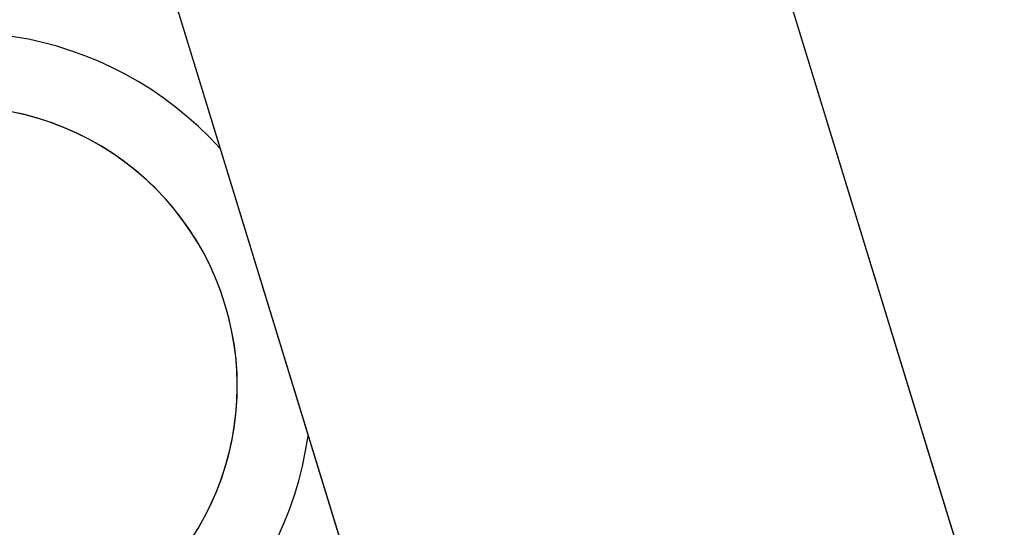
# Model space of a CAD drawing. Header units: millimetres. Extents: x 0 to 84100, y 0 to 59400.
# Tile 72 of 113: x 30197 to 30263, y 44704 to 44738. Entities that reach past the tile are written whole.
import ezdxf

# ---------------------------------------------------------------- set-up
doc = ezdxf.new("R2010")
doc.units = ezdxf.units.MM

# ---------------------------------------------------------------- blocks, each defined once
blk = doc.blocks.new('DV-DOSC-SIDE')
for p, q in [((356, -13.5), (356, -186.5)), ((435, -18.5), (435, -181.5))]:
    blk.add_line(p, q)
blk.add_arc((313, -100), 47.5, 25.1415, 334.8585)
at = {"extrusion": (0, 0, -1)}
blk.add_ellipse((313, -100), major_axis=(26.52, 26.52), ratio=1, start_param=3.926991, end_param=10.210176, dxfattribs=at)

msp = doc.modelspace()

# ---------------------------------------------------------------- linework, layer by layer
at = {"color": 7}
for p, q in [((30239.221, 44770.184), (30263.118, 44692.266)), ((30200.725, 44760.992), (30226.087, 44678.294))]:
    msp.add_line(p, q, dxfattribs=at)
msp.add_arc((30192.851, 44713.339), 23.75, 42.19178, 351.90878, dxfattribs=at)
at = {"color": 7, "extrusion": (0, 0, -1)}
msp.add_ellipse((30192.851, 44713.339), major_axis=(13.258, 13.258), ratio=1, start_param=1.273213, end_param=7.556398, dxfattribs=at)

# ---------------------------------------------------------------- block references
at = {"color": 7, "xscale": 0.5, "yscale": 0.5, "zscale": 0.5, "rotation": 17.05028256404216}
msp.add_blockref('DV-DOSC-SIDE', (30028.569, 44715.254), dxfattribs=at)

doc.saveas('drawing.dxf')
